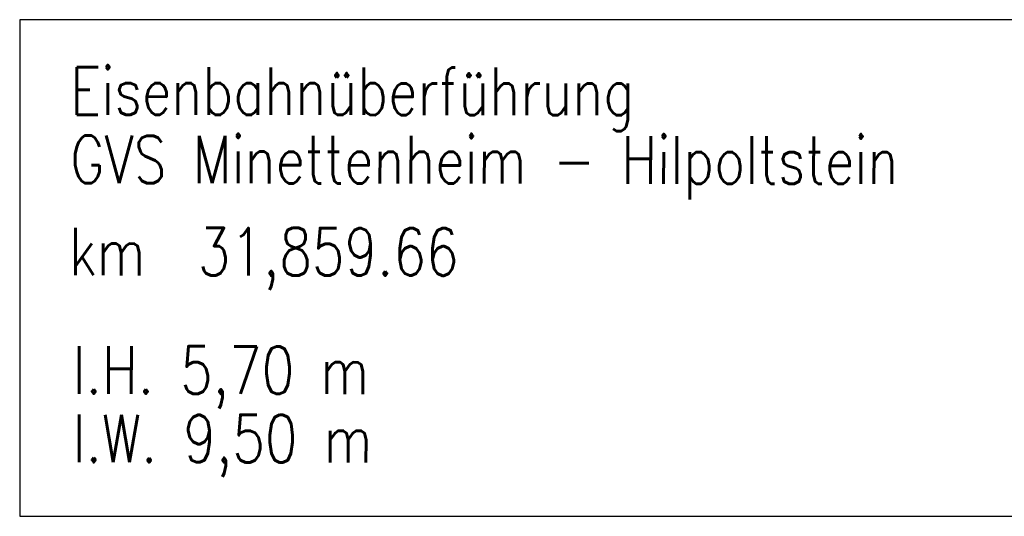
# Model space of a CAD drawing. Extents: x 0 to 1135, y 0 to 420.
# Tile 14 of 81: x 364 to 405, y 87 to 108. Entities that reach past the tile are written whole.
import ezdxf

# ---------------------------------------------------------------- set-up
doc = ezdxf.new("R2010")
doc.units = 0
doc.header["$LTSCALE"] = 2
doc.header["$MEASUREMENT"] = 0
doc.layers.add('TUNNEL', color=15, linetype='CONTINUOUS')
doc.styles.add('ROMANS', font='romans.shx', dxfattribs={"width": 0.8})

msp = doc.modelspace()

# ---------------------------------------------------------------- linework, layer by layer
at = {"layer": 'TUNNEL'}
msp.add_lwpolyline([(363.825, 87.013), (406.937, 87.013), (406.937, 107.907), (363.825, 107.907)], close=True, dxfattribs=at)

# ---------------------------------------------------------------- texts
at = {"layer": 'TUNNEL', "linetype": 'Continuous', "style": 'ROMANS', "width": 0.8}
for s, oblique, p in [('Eisenbahnüberführung', 360, (365.952, 103.91)), ('GVS Minettenheim - Hilpoltstein', 0, (365.95, 101.03)), ('km  31,859.66', 0, (365.899, 97.153)), ('l.H. 5,70 m', 0, (366.05, 92.17)), ('l.W. 9,50 m', 0, (366.047, 89.29))]:
    msp.add_text(s, height=2, rotation=359.9406, dxfattribs=dict(at, oblique=oblique)).set_placement(p)

doc.saveas('drawing.dxf')
